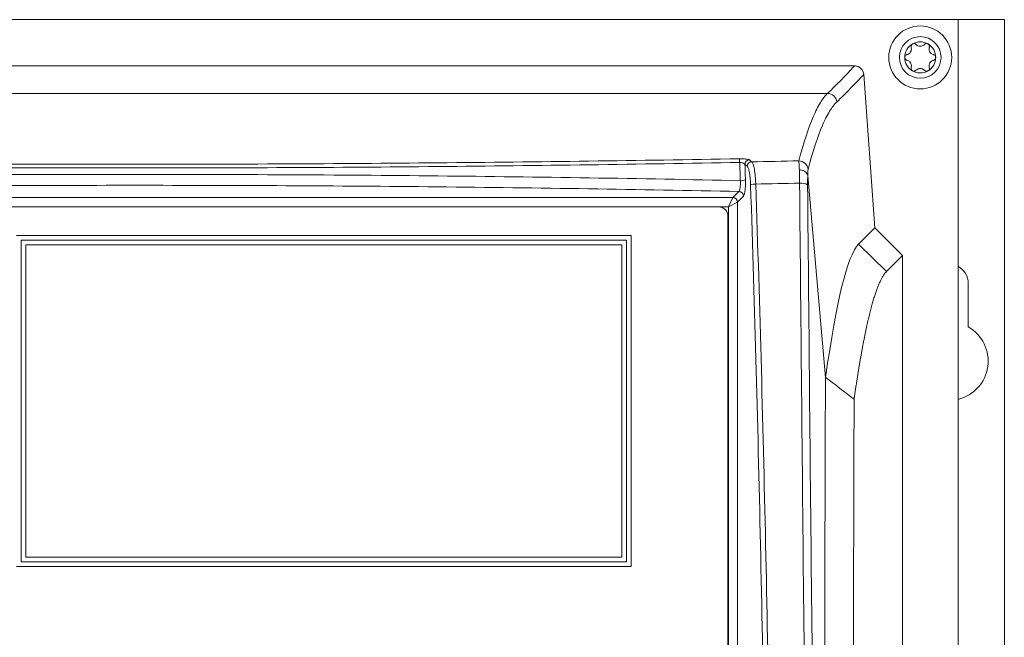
# Model space of a CAD drawing. Header units: millimetres. Extents: x 19 to 723, y 156 to 413.
# Tile 18 of 22: x 330 to 437, y 347 to 413. Entities that reach past the tile are written whole.
import ezdxf

# ---------------------------------------------------------------- set-up
doc = ezdxf.new("R2010")
doc.units = ezdxf.units.MM
doc.header["$LTSCALE"] = 2.5

msp = doc.modelspace()

# ---------------------------------------------------------------- linework, layer by layer
at = {"color": 7, "linetype": 'Continuous', "lineweight": 15}
for p, q in [((431.68, 413.33), (253.68, 413.33)), ((431.68, 156.33), (431.68, 413.33)), ((436.68, 413.33), (431.68, 413.33)), ((436.68, 156.33), (436.68, 413.33)), ((420.5, 408.33), (264.86, 408.33)), ((422.68, 390.82), (421.49, 407.4)), ((267.79, 405.36), (417.56, 405.36)), ((415.43, 396.47), (417.34, 374.68)), ((278.01, 394.11), (407.34, 394.11)), ((406.85, 393.12), (407.34, 394.11)), ((407.34, 394.11), (407.99, 394.76)), ((408.48, 394.27), (407.83, 393.62)), ((406.85, 393.12), (278.5, 393.12)), ((405.8, 393.1), (279.56, 393.1)), ((407.83, 393.62), (406.85, 393.12)), ((406.85, 315.53), (406.85, 393.12)), ((407.83, 393.62), (407.83, 315.53)), ((406.8, 315.54), (406.8, 392.1)), ((422.68, 390.82), (420.93, 389.08)), ((420.93, 389.08), (422.68, 390.82)), ((422.68, 390.82), (425.68, 387.84)), ((422.68, 390.82), (422.68, 390.82)), ((396.34, 389.99), (329.89, 389.99)), ((396.34, 354.24), (396.34, 389.99)), ((330.39, 389.49), (330.39, 354.74)), ((395.84, 389.49), (330.39, 389.49)), ((395.34, 388.99), (330.89, 388.99)), ((330.89, 388.99), (330.89, 355.24)), ((395.34, 355.24), (395.34, 388.99)), ((395.84, 354.74), (395.84, 389.49)), ((423.93, 386.1), (420.93, 389.08)), ((425.68, 387.84), (423.93, 386.1)), ((425.68, 181.49), (425.68, 387.84)), ((432.78, 380.12), (432.78, 384.83)), ((330.39, 354.74), (395.84, 354.74)), ((330.89, 355.24), (395.34, 355.24)), ((329.89, 354.24), (396.34, 354.24))]:
    msp.add_line(p, q, dxfattribs=at)
for radius in [3.4, 2.25]:
    msp.add_circle((427.59, 409.25), radius, dxfattribs=at)
for centre, radius, start, end in [((427.59, 409.25), 1.68, 60, 120), ((427.59, 409.25), 1.68, 120, 180), ((427.59, 409.25), 1.2, 147.0052, 152.9948), ((426.01, 410.16), 0.626, 324.2287, 335.7713), ((427.59, 409.25), 1.2, 87.0052, 92.9948), ((427.59, 411.08), 0.626, 264.2287, 275.7713), ((427.59, 409.25), 1.68, 0, 60), ((427.59, 409.25), 1.2, 27.0052, 32.9948), ((429.17, 410.16), 0.626, 204.2287, 215.7713), ((427.59, 409.25), 1.68, 180, 240), ((427.59, 409.25), 1.68, 300, 0), ((427.59, 409.25), 1.2, 207.0052, 212.9948), ((426.01, 408.34), 0.626, 24.2287, 35.7713), ((427.59, 409.25), 1.67, 240, 300), ((427.59, 409.25), 1.2, 267.0052, 272.9948), ((427.59, 407.42), 0.626, 84.2287, 95.7713), ((427.59, 409.25), 1.2, 327.0052, 332.9948), ((429.17, 408.34), 0.626, 144.2287, 155.7713), ((417.56, 404.36), 1, 3.8129, 89.909), ((406.97, 397.94), 1.1, 357.9987, 19.0415), ((409.14, 397.67), 0.508, 91.7872, 178.5036), ((414.46, 397.07), 1, 3.8909, 89.8784), ((409.4, 397.46), 0.509, 91.8009, 178.4741), ((408.23, 397.07), 1.14, 265.6147, 294.0418), ((409.72, 394.42), 1.15, 85.6313, 113.7877), ((414.72, 394.17), 1.5, 62.2656, 96.4144), ((407.32, 393.6), 0.511, 1.9981, 88.0019), ((407.97, 394.25), 0.511, 1.9981, 88.0019), ((405.8, 392.1), 1, 0, 90), ((430.68, 384.83), 2.1, 0, 61.5631), ((430.68, 376.43), 4.25, 283.609, 60.3884)]:
    msp.add_arc(centre, radius, start, end, dxfattribs=at)
for centre, major_axis, ratio in [((390.32, -344.19), (0, 750), 0.176209), ((389.83, -344.19), (0, 749.5), 0.176327)]:
    msp.add_ellipse(centre, major_axis=major_axis, ratio=ratio, start_param=6.138457, end_param=6.140373, dxfattribs=at)
for points, knots in [([(426.51, 409.8), (426.47, 409.75), (426.39, 409.65), (426.26, 409.58), (426.18, 409.56), (426.15, 409.55)], [0, 0, 0, 0, 0.408992, 0.815631, 1, 1, 1, 1]), ([(426.61, 410.34), (426.62, 410.28), (426.64, 410.15), (426.62, 410), (426.58, 409.93), (426.58, 409.91)], [0, 0, 0, 0, 0.470128, 0.863222, 1, 1, 1, 1]), ([(426.75, 410.7), (426.74, 410.7), (426.71, 410.68), (426.66, 410.63), (426.61, 410.54), (426.59, 410.44), (426.6, 410.38), (426.61, 410.34)], [0, 0, 0, 0, 0.0405826, 0.2638214, 0.4885066, 0.7244834, 1, 1, 1, 1]), ([(427.13, 410.65), (427.1, 410.67), (427.05, 410.72), (426.94, 410.75), (426.83, 410.74), (426.77, 410.71), (426.75, 410.7)], [0, 0, 0, 0, 0.2755503, 0.5519351, 0.806637, 1, 1, 1, 1]), ([(427.52, 410.45), (427.46, 410.47), (427.34, 410.49), (427.21, 410.57), (427.15, 410.63), (427.13, 410.65)], [0, 0, 0, 0, 0.408992, 0.815631, 1, 1, 1, 1]), ([(428.04, 410.65), (427.99, 410.6), (427.9, 410.52), (427.75, 410.47), (427.67, 410.46), (427.65, 410.45)], [0, 0, 0, 0, 0.4701276, 0.8632219, 1, 1, 1, 1]), ([(428.42, 410.7), (428.42, 410.7), (428.39, 410.72), (428.32, 410.74), (428.22, 410.74), (428.12, 410.71), (428.07, 410.67), (428.04, 410.65)], [0, 0, 0, 0, 0.040583, 0.263821, 0.488507, 0.724483, 1, 1, 1, 1]), ([(428.57, 410.34), (428.57, 410.38), (428.59, 410.45), (428.56, 410.56), (428.5, 410.65), (428.45, 410.69), (428.42, 410.7)], [0, 0, 0, 0, 0.2755503, 0.5519351, 0.806637, 1, 1, 1, 1]), ([(428.6, 409.91), (428.58, 409.97), (428.54, 410.09), (428.54, 410.24), (428.56, 410.32), (428.57, 410.34)], [0, 0, 0, 0, 0.408992, 0.815631, 1, 1, 1, 1]), ([(429.02, 409.55), (428.96, 409.58), (428.84, 409.62), (428.72, 409.72), (428.67, 409.78), (428.66, 409.8)], [0, 0, 0, 0, 0.470128, 0.863222, 1, 1, 1, 1]), ([(426.15, 409.55), (426.12, 409.54), (426.05, 409.52), (425.97, 409.44), (425.92, 409.34), (425.91, 409.28), (425.91, 409.25)], [0, 0, 0, 0, 0.27555, 0.551935, 0.806637, 1, 1, 1, 1]), ([(425.91, 409.25), (425.91, 409.24), (425.91, 409.21), (425.93, 409.14), (425.98, 409.05), (426.05, 408.98), (426.12, 408.96), (426.15, 408.95)], [0, 0, 0, 0, 0.040583, 0.263821, 0.488507, 0.724483, 1, 1, 1, 1]), ([(426.15, 408.95), (426.22, 408.92), (426.33, 408.89), (426.45, 408.79), (426.5, 408.72), (426.51, 408.7)], [0, 0, 0, 0, 0.4701276, 0.8632219, 1, 1, 1, 1]), ([(428.66, 408.7), (428.7, 408.75), (428.78, 408.85), (428.92, 408.92), (429, 408.94), (429.02, 408.95)], [0, 0, 0, 0, 0.408992, 0.815631, 1, 1, 1, 1]), ([(429.26, 409.25), (429.26, 409.26), (429.26, 409.29), (429.25, 409.36), (429.2, 409.45), (429.12, 409.52), (429.06, 409.54), (429.02, 409.55)], [0, 0, 0, 0, 0.040583, 0.263821, 0.488507, 0.724483, 1, 1, 1, 1]), ([(429.02, 408.95), (429.06, 408.96), (429.13, 408.98), (429.21, 409.06), (429.25, 409.16), (429.26, 409.22), (429.26, 409.25)], [0, 0, 0, 0, 0.27555, 0.551935, 0.806637, 1, 1, 1, 1]), ([(417.56, 405.36), (417.83, 405.6), (418.08, 405.85), (418.58, 406.35), (418.82, 406.59), (419.54, 407.34), (420.02, 407.83), (420.5, 408.33)], [0, 0, 0, 0, 0.25, 0.25, 0.5, 0.5, 1, 1, 1, 1]), ([(420.5, 408.33), (420.62, 408.33), (420.75, 408.3), (420.98, 408.21), (421.09, 408.14), (421.36, 407.89), (421.47, 407.65), (421.49, 407.4)], [0, 0, 0, 0, 0.25, 0.25, 0.5, 0.5, 1, 1, 1, 1]), ([(426.58, 408.59), (426.6, 408.53), (426.64, 408.41), (426.63, 408.27), (426.61, 408.18), (426.61, 408.16)], [0, 0, 0, 0, 0.408992, 0.815631, 1, 1, 1, 1]), ([(426.61, 408.16), (426.6, 408.12), (426.58, 408.05), (426.61, 407.94), (426.67, 407.85), (426.73, 407.82), (426.75, 407.8)], [0, 0, 0, 0, 0.27555, 0.551935, 0.806637, 1, 1, 1, 1]), ([(426.75, 407.8), (426.75, 407.8), (426.79, 407.78), (426.86, 407.76), (426.95, 407.76), (427.05, 407.79), (427.1, 407.83), (427.13, 407.86)], [0, 0, 0, 0, 0.0405826, 0.2638214, 0.4885066, 0.7244834, 1, 1, 1, 1]), ([(427.13, 407.86), (427.18, 407.9), (427.28, 407.98), (427.42, 408.03), (427.5, 408.04), (427.52, 408.05)], [0, 0, 0, 0, 0.470128, 0.863222, 1, 1, 1, 1]), ([(427.65, 408.05), (427.71, 408.04), (427.84, 408.01), (427.96, 407.93), (428.02, 407.87), (428.04, 407.86)], [0, 0, 0, 0, 0.408992, 0.815631, 1, 1, 1, 1]), ([(428.04, 407.86), (428.07, 407.83), (428.12, 407.78), (428.23, 407.75), (428.34, 407.76), (428.4, 407.79), (428.42, 407.8)], [0, 0, 0, 0, 0.27555, 0.551935, 0.806637, 1, 1, 1, 1]), ([(428.42, 407.8), (428.43, 407.8), (428.46, 407.82), (428.52, 407.87), (428.56, 407.96), (428.59, 408.06), (428.57, 408.12), (428.57, 408.16)], [0, 0, 0, 0, 0.040583, 0.263821, 0.488507, 0.724483, 1, 1, 1, 1]), ([(428.57, 408.16), (428.55, 408.23), (428.53, 408.35), (428.56, 408.5), (428.59, 408.57), (428.6, 408.59)], [0, 0, 0, 0, 0.470128, 0.863222, 1, 1, 1, 1]), ([(421.49, 407.4), (421.01, 406.9), (420.54, 406.41), (419.81, 405.66), (419.58, 405.41), (419.08, 404.92), (418.82, 404.67), (418.56, 404.42)], [0, 0, 0, 0, 0.5, 0.5, 0.75, 0.75, 1, 1, 1, 1]), ([(414.46, 398.07), (414.98, 400.02), (415.5, 401.61), (416.28, 403.43), (416.53, 403.94), (417.05, 404.79), (417.31, 405.12), (417.56, 405.36)], [0, 0, 0, 0, 0.5, 0.5, 0.75, 0.75, 1, 1, 1, 1]), ([(418.56, 404.42), (418.3, 404.18), (418.05, 403.85), (417.53, 403.01), (417.27, 402.49), (416.5, 400.67), (415.98, 399.09), (415.46, 397.14)], [0, 0, 0, 0, 0.25, 0.25, 0.5, 0.5, 1, 1, 1, 1]), ([(277.34, 398.3), (288.18, 398.11), (299.05, 397.96), (315.4, 397.81), (320.85, 397.77), (331.77, 397.72), (337.23, 397.71), (348.14, 397.71), (353.61, 397.72), (364.52, 397.77), (369.98, 397.81), (386.31, 397.96), (397.18, 398.11), (408.01, 398.3)], [0, 0, 0, 0, 0.25, 0.25, 0.375, 0.375, 0.5, 0.5, 0.625, 0.625, 0.75, 0.75, 1, 1, 1, 1]), ([(408.01, 398.3), (408.14, 398.3), (408.28, 398.3), (408.53, 398.29), (408.64, 398.28), (408.85, 398.26), (408.93, 398.25), (409.06, 398.21), (409.11, 398.2), (409.13, 398.18)], [0, 0, 0, 0, 0.25, 0.25, 0.5, 0.5, 0.75, 0.75, 1, 1, 1, 1]), ([(414.53, 397.11), (414.51, 397.37), (414.5, 397.58), (414.47, 397.91), (414.47, 398.02), (414.46, 398.07)], [0, 0, 0, 0, 0.5, 0.5, 1, 1, 1, 1]), ([(408.07, 397.9), (397.23, 397.71), (386.35, 397.56), (370, 397.41), (364.54, 397.37), (353.62, 397.32), (348.15, 397.31), (337.22, 397.31), (331.76, 397.32), (320.83, 397.37), (315.37, 397.41), (299.01, 397.56), (288.13, 397.71), (277.28, 397.9)], [0, 0, 0, 0, 0.25, 0.25, 0.375, 0.375, 0.5, 0.5, 0.625, 0.625, 0.75, 0.75, 1, 1, 1, 1]), ([(408.64, 397.68), (408.61, 397.74), (408.55, 397.79), (408.4, 397.86), (408.35, 397.88), (408.21, 397.9), (408.14, 397.91), (408.07, 397.9)], [0, 0, 0, 0, 0.5, 0.5, 0.75, 0.75, 1, 1, 1, 1]), ([(408.14, 395.93), (408.13, 396.26), (408.12, 396.59), (408.11, 396.92), (408.1, 397.24), (408.08, 397.57), (408.07, 397.9)], [0, 0, 0, 0, 0.001, 0.001, 0.001, 0.00200712, 0.00200712, 0.00200712, 0.00200712]), ([(409.25, 395.48), (409.23, 395.99), (409.19, 396.46), (409.09, 396.99), (409.06, 397.14), (408.97, 397.37), (408.93, 397.44), (408.89, 397.48)], [0, 0, 0, 0, 0.5, 0.5, 0.75, 0.75, 1, 1, 1, 1]), ([(409.38, 397.97), (409.43, 397.93), (409.48, 397.84), (409.55, 397.63), (409.57, 397.56), (409.62, 397.38), (409.64, 397.28), (409.67, 397.07), (409.69, 396.95), (409.72, 396.71), (409.74, 396.58), (409.76, 396.31), (409.77, 396.17), (409.79, 395.88), (409.8, 395.73), (409.81, 395.57)], [0, 0, 0, 0, 0.25, 0.25, 0.375, 0.375, 0.5, 0.5, 0.625, 0.625, 0.75, 0.75, 0.875, 0.875, 1, 1, 1, 1]), ([(414.55, 395.66), (414.54, 395.93), (414.54, 396.19), (414.53, 396.68), (414.53, 396.9), (414.53, 397.11)], [0, 0, 0, 0, 0.5, 0.5, 1, 1, 1, 1]), ([(415.43, 396.48), (415.41, 396.64), (415.31, 396.79), (415.06, 396.96), (414.97, 397.01), (414.75, 397.08), (414.64, 397.1), (414.53, 397.11)], [0, 0, 0, 0, 0.5, 0.5, 0.75, 0.75, 1, 1, 1, 1]), ([(415.46, 397.14), (415.45, 397.1), (415.44, 397.03), (415.43, 396.86), (415.43, 396.79), (415.43, 396.65), (415.43, 396.56), (415.43, 396.47)], [0, 0, 0, 0, 0.5, 0.5, 0.75, 0.75, 1, 1, 1, 1]), ([(277.21, 395.93), (288.08, 396.16), (298.97, 396.33), (315.34, 396.5), (320.8, 396.54), (331.73, 396.6), (337.2, 396.61), (353.61, 396.61), (364.53, 396.56), (380.91, 396.39), (386.37, 396.32), (397.27, 396.15), (402.71, 396.05), (408.14, 395.93)], [0, 0, 0, 0, 0.25, 0.25, 0.375, 0.375, 0.5, 0.5, 0.75, 0.75, 0.875, 0.875, 1, 1, 1, 1]), ([(408.69, 396.03), (408.7, 395.93), (408.7, 395.83), (408.7, 395.63), (408.7, 395.53), (408.69, 395.34), (408.68, 395.25), (408.67, 395.06), (408.66, 394.97), (408.63, 394.73), (408.61, 394.59), (408.55, 394.37), (408.52, 394.3), (408.48, 394.27)], [0, 0, 0, 0, 0.125, 0.125, 0.25, 0.25, 0.375, 0.375, 0.5, 0.5, 0.75, 0.75, 1, 1, 1, 1]), ([(415.43, 396.48), (415.43, 396.35), (415.42, 396.19), (415.41, 395.86), (415.41, 395.69), (415.41, 395.5)], [0, 0, 0, 0, 0.5, 0.5, 1, 1, 1, 1]), ([(407.99, 394.76), (402.57, 394.87), (397.14, 394.97), (386.27, 395.14), (380.82, 395.21), (364.48, 395.38), (353.58, 395.43), (337.22, 395.43), (331.76, 395.42), (320.85, 395.36), (315.4, 395.32), (299.07, 395.15), (288.2, 394.98), (277.36, 394.76)], [0, 0, 0, 0, 0.125, 0.125, 0.25, 0.25, 0.5, 0.5, 0.625, 0.625, 0.75, 0.75, 1, 1, 1, 1]), ([(407.99, 394.76), (408.02, 394.78), (408.04, 394.83), (408.08, 394.97), (408.1, 395.07), (408.13, 395.28), (408.14, 395.41), (408.15, 395.67), (408.15, 395.8), (408.14, 395.93)], [0, 0, 0, 0, 0.25, 0.25, 0.5, 0.5, 0.75, 0.75, 1, 1, 1, 1]), ([(410.95, 314.79), (410.83, 328.35), (410.63, 341.86), (410.06, 368.75), (409.7, 382.14), (409.25, 395.48)], [0, 0, 0, 0, 0.5, 0.5, 1, 1, 1, 1]), ([(409.81, 395.57), (410.03, 388.91), (410.23, 382.22), (410.6, 368.81), (410.76, 362.09), (411.19, 341.89), (411.39, 328.38), (411.51, 314.82)], [0, 0, 0, 0, 0.25, 0.25, 0.5, 0.5, 1, 1, 1, 1]), ([(415.59, 299.73), (415.47, 307.78), (415.37, 315.82), (415.18, 331.89), (415.09, 339.91), (414.93, 355.92), (414.85, 363.9), (414.7, 379.82), (414.62, 387.76), (414.55, 395.66)], [0, 0, 0, 0, 0.25, 0.25, 0.5, 0.5, 0.75, 0.75, 1, 1, 1, 1]), ([(415.41, 395.5), (415.49, 387.6), (415.56, 379.68), (415.71, 363.78), (415.79, 355.8), (415.96, 339.82), (416.04, 331.81), (416.24, 315.76), (416.34, 307.73), (416.45, 299.69)], [0, 0, 0, 0, 0.25, 0.25, 0.5, 0.5, 0.75, 0.75, 1, 1, 1, 1]), ([(423.93, 386.1), (423.91, 386.07), (423.85, 386.02), (423.78, 385.92), (423.7, 385.82), (423.62, 385.71), (423.55, 385.59), (423.47, 385.46), (423.39, 385.32), (423.32, 385.17), (423.24, 385.01), (423.16, 384.84), (423.09, 384.66), (423.01, 384.47), (422.93, 384.27), (422.86, 384.06), (422.78, 383.85), (422.7, 383.62), (422.63, 383.38), (422.55, 383.14), (422.48, 382.88), (422.4, 382.62), (422.32, 382.34), (422.25, 382.06), (422.17, 381.76), (422.1, 381.46), (422.02, 381.14), (421.94, 380.82), (421.87, 380.49), (421.79, 380.14), (421.72, 379.79), (421.64, 379.43), (421.57, 379.06), (421.49, 378.68), (421.41, 378.28), (421.34, 377.88), (421.26, 377.47), (421.19, 377.05), (421.11, 376.62), (421.04, 376.19), (420.96, 375.74), (420.89, 375.28), (420.81, 374.81), (420.74, 374.33), (420.66, 373.85), (420.59, 373.35), (420.51, 372.84), (420.46, 372.5), (420.44, 372.32)], [0, 0, 0, 0, 0.021826, 0.043642, 0.065448, 0.087244, 0.109033, 0.130812, 0.152584, 0.174348, 0.196105, 0.217855, 0.2396, 0.261338, 0.283071, 0.304798, 0.326522, 0.348241, 0.369956, 0.391668, 0.413378, 0.435084, 0.456789, 0.478492, 0.500194, 0.521896, 0.543597, 0.565298, 0.586999, 0.608702, 0.630406, 0.652112, 0.67382, 0.69553, 0.717244, 0.738962, 0.760683, 0.782409, 0.804139, 0.825875, 0.847616, 0.869364, 0.891118, 0.912879, 0.934647, 0.956423, 0.978207, 1, 1, 1, 1]), ([(420.44, 372.33), (420.44, 371.78), (420.43, 370.69), (420.43, 369.06), (420.42, 367.43), (420.42, 365.79), (420.41, 364.16), (420.41, 362.52), (420.4, 360.89), (420.4, 359.25), (420.4, 357.61), (420.39, 355.98), (420.39, 354.34), (420.39, 352.7), (420.39, 351.07), (420.39, 349.43), (420.39, 347.79), (420.39, 346.15), (420.39, 344.51), (420.39, 342.87), (420.39, 341.23), (420.39, 339.59), (420.39, 337.95), (420.39, 336.3), (420.39, 334.66), (420.4, 330.28), (420.42, 323.18), (420.46, 313.38), (420.51, 303.63), (420.57, 293.94), (420.65, 284.34), (420.74, 274.84), (420.85, 265.45), (420.94, 258.32), (421.01, 253.38), (421.05, 250.58), (421.09, 247.78), (421.13, 245.01), (421.17, 242.25), (421.22, 239.51), (421.26, 236.78), (421.31, 234.07), (421.36, 231.38), (421.41, 228.7), (421.46, 226.04), (421.51, 223.4), (421.55, 221.65), (421.56, 220.77)], [0, 0, 0, 0, 0.010419, 0.020834, 0.031245, 0.041652, 0.052057, 0.062459, 0.072859, 0.083257, 0.093654, 0.10405, 0.114447, 0.124843, 0.13524, 0.145638, 0.156038, 0.16644, 0.176845, 0.187252, 0.197663, 0.208078, 0.218497, 0.228921, 0.239351, 0.249786, 0.312365, 0.374862, 0.437378, 0.500012, 0.562606, 0.625094, 0.687575, 0.75015, 0.769412, 0.788656, 0.807886, 0.827103, 0.846311, 0.865513, 0.884712, 0.903911, 0.923112, 0.942318, 0.961533, 0.98076, 1, 1, 1, 1])]:
    msp.add_open_spline(points, degree=3, knots=knots, dxfattribs=at)
for points in [[(409.38, 397.97), (411.07, 398), (412.77, 398.04), (414.46, 398.07)], [(408.64, 397.68), (408.66, 397.13), (408.67, 396.58), (408.69, 396.03)], [(415.43, 396.47), (415.43, 396.48), (415.43, 396.48), (415.43, 396.48)], [(414.55, 395.66), (412.97, 395.63), (411.39, 395.6), (409.81, 395.57)], [(420.93, 389.08), (419.72, 387.84), (418.53, 383), (417.36, 374.68)], [(417.43, 298.71), (417.27, 323.87), (417.23, 349.2), (417.34, 374.68)], [(420.44, 372.32), (419.42, 373.1), (418.39, 373.88), (417.37, 374.67)]]:
    msp.add_open_spline(points, degree=3, dxfattribs=at)

doc.saveas('drawing.dxf')
